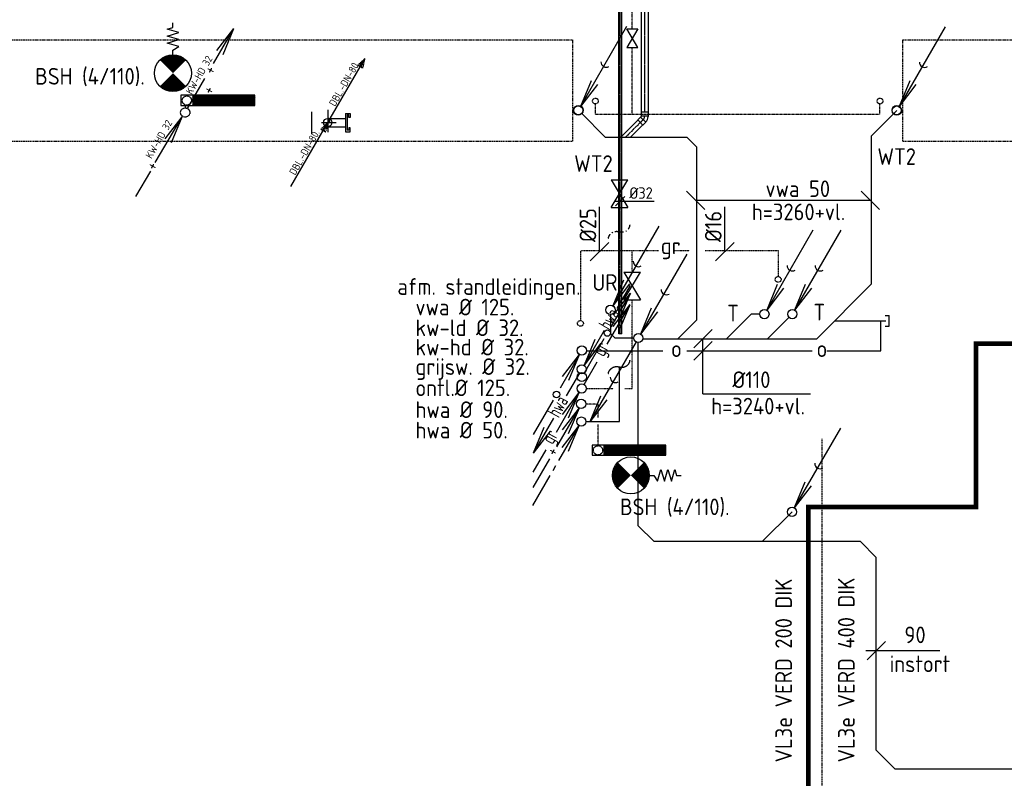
# Model space of a CAD drawing. Header units: millimetres. Extents: x 1514 to 100116, y -634 to 44710.
# Tile 4 of 11: x 10346 to 21013, y 30204 to 38428. Entities that reach past the tile are written whole.
import ezdxf
from ezdxf.enums import TextEntityAlignment as Align

# ---------------------------------------------------------------- set-up
doc = ezdxf.new("R2010")
doc.units = ezdxf.units.MM
for name, pattern in [('2322106', [47, 5, -2, 5, -2, 5, -2, 5, -2, 5, -2, 5, -7]), ('2322109', [10, 5, -2, 1, -2]), ('CENTER2', [28.575, 19.05, -3.175, 3.175, -3.175]), ('DASHED', [19.05, 12.7, -6.35]), ('DASHED2', [9.525, 6.35, -3.175]), ('KOUDWATER', [8.4, 4.8, -1.2, 1.2, -1.2]), ('KOUDWATERTAP', [1.1, 0.5, -0.25, 0.1, -0.25]), ('KW', [7, 4, -1, 1, -1]), ('WARMWATERTAP', [1.45, 0.5, -0.25, 0.1, -0.25, 0.1, -0.25])]:
    doc.linetypes.add(name, pattern=pattern)
for name, color, linetype in [('50', 3, 'Continuous'), ('51', 6, 'Continuous'), ('51-LEIDING', 3, 'Continuous'), ('52', 3, 'Continuous'), ('52-GRIJS', 3, 'KOUDWATERTAP'), ('54', 3, 'Continuous'), ('60-CV', 3, 'Continuous'), ('Bestaande grijswater', 102, 'KOUDWATERTAP'), ('SYM-W', 7, 'Continuous'), ('WL521---_D', 112, 'Continuous'), ('WL522---_VWA', 2, 'Continuous'), ('WL524---_D', 192, 'Continuous'), ('WL524---_HARTLIJN', 7, 'Continuous'), ('WL531---', 132, 'Continuous'), ('WL5310--_KW', 2, 'KOUDWATER'), ('WL5310--Bestaande_KW', 180, 'KOUDWATERTAP'), ('WL532---_DBL', 6, 'Continuous'), ('WL532---_KW-LD', 5, 'KW'), ('WL5420--_PERSL', 1, 'Continuous'), ('WL5501--_GKW-A', 4, 'Continuous'), ('WL561---', 10, 'Continuous'), ('WL5612--_CV-R', 3, 'DASHED2'), ('WM524---', 2, 'Continuous'), ('WM570---_MATEN-M', 7, 'Continuous')]:
    doc.layers.add(name, color=color, linetype=linetype)
doc.styles.add('BURO-018', font='ISO96.shx', dxfattribs={"height": 1.8})
doc.styles.add('BURO-025', font='ISO96.shx', dxfattribs={"height": 2.5})
doc.styles.add('ISO', font='ISO.SHX')

# ---------------------------------------------------------------- blocks, each defined once
blk = doc.blocks.new('$MAAT')
at = {"layer": 'SYM-W', "color": 1}
blk.add_line((1, 1), (-1, -1), dxfattribs=at)
blk = doc.blocks.new('030')
at = {"layer": '51', "color": 1, "linetype": 'Continuous'}
for p in [(5.25, 9.09), (1.4, 3.22), (2.08, 2.82)]:
    blk.add_line(p, (0.25, 0.43), dxfattribs=at)
blk.add_circle((0, 0), 0.5, dxfattribs=at)
blk.add_arc((3.03, 5.25), 0.567, 178.0725, 301.9275, dxfattribs=at)
blk = doc.blocks.new('*X21')
at = {"color": 0}
for p, q in [((29158, 61986), (29262, 62089)), ((29158, 61999), (29248, 62089)), ((29158, 62013), (29235, 62089)), ((29158, 62026), (29222, 62089)), ((29158, 62040), (29208, 62089)), ((29158, 62053), (29195, 62089)), ((29158, 62067), (29181, 62089)), ((29158, 62080), (29168, 62089)), ((29158, 61972), (29268, 62082)), ((29158, 61959), (29268, 62069)), ((29158, 61945), (29268, 62055)), ((29158, 61932), (29268, 62042)), ((29158, 61918), (29268, 62028)), ((29158, 61905), (29268, 62015)), ((29158, 61891), (29268, 62001)), ((29158, 61878), (29268, 61988)), ((29158, 61865), (29268, 61975)), ((29158, 61851), (29268, 61961)), ((29158, 61838), (29268, 61948)), ((29158, 61824), (29268, 61934)), ((29158, 61811), (29268, 61921)), ((29158, 61797), (29268, 61907)), ((29158, 61784), (29268, 61894)), ((29158, 61770), (29268, 61880)), ((29158, 61757), (29268, 61867)), ((29158, 61743), (29268, 61853)), ((29158, 61730), (29268, 61840)), ((29158, 61716), (29268, 61826)), ((29158, 61703), (29268, 61813)), ((29158, 61689), (29268, 61799)), ((29158, 61676), (29268, 61786)), ((29158, 61662), (29268, 61772)), ((29158, 61649), (29268, 61759)), ((29158, 61636), (29268, 61746)), ((29158, 61622), (29268, 61732)), ((29158, 61609), (29268, 61719)), ((29158, 61595), (29268, 61705)), ((29158, 61582), (29268, 61692)), ((29158, 61568), (29268, 61678)), ((29158, 61555), (29268, 61665)), ((29158, 61541), (29268, 61651)), ((29158, 61528), (29268, 61638)), ((29158, 61514), (29268, 61624)), ((29158, 61501), (29268, 61611)), ((29158, 61487), (29268, 61597)), ((29158, 61474), (29268, 61584)), ((29158, 61460), (29268, 61570)), ((29158, 61447), (29268, 61557)), ((29158, 61433), (29268, 61543)), ((29158, 61420), (29268, 61530)), ((29168, 61416), (29268, 61517)), ((29182, 61416), (29268, 61503)), ((29195, 61416), (29268, 61490)), ((29209, 61416), (29268, 61476)), ((29222, 61416), (29268, 61463)), ((29236, 61416), (29268, 61449)), ((29249, 61416), (29268, 61436)), ((29263, 61416), (29268, 61422))]:
    blk.add_line(p, q, dxfattribs=at)
blk = doc.blocks.new('W3-44')
at = {"layer": '54', "color": 2, "const_width": 2}
for points in [[(1.29, 0.71, 0.414214), (1.29, -0.71, 1)], [(2.71, -0.71, 0.414214), (2.71, 0.71, 1)]]:
    blk.add_lwpolyline(points, format="xyb", dxfattribs=at)
at = {"layer": '54', "color": 7}
blk.add_lwpolyline([(4, 0), (4.5, 0), (4.88, -0.63), (5.26, 0.63), (5.63, -0.63), (6.01, 0.63), (6.39, -0.63), (6.77, 0.63), (6.96, 0), (7.46, 0)], dxfattribs=at)
at = {"layer": '54', "color": 2}
blk.add_circle((2, 0), 2, dxfattribs=at)
blk = doc.blocks.new('GR')
at = {"layer": '52', "color": 1, "linetype": 'Continuous'}
for p, q in [((277, 480), (525, 909)), ((342, 670), (525, 909)), ((410, 631), (525, 909)), ((25, 43), (166, 287)), ((-275, -472), (-27, -42)), ((-210, -281), (-27, -42)), ((-142, -320), (-27, -42)), ((-527, -908), (-386, -664))]:
    blk.add_line(p, q, dxfattribs=at)
blk.add_circle((0, 0), 50, dxfattribs=at)
at = {"layer": '52', "color": 7, "style": 'ISO', "width": 0.75}
for p in [(238, 335), (-314, -616)]:
    blk.add_text('gr', height=150, rotation=61.3721, dxfattribs=at).set_placement(p)
blk = doc.blocks.new('032')
at = {"layer": '50', "color": 1, "linetype": 'Continuous'}
for p, q in [((-0.25, -0.43), (-1.67, -2.89)), ((-3.06, -5.3), (-5.25, -9.09)), ((-4.1, -6.31), (-5.25, -9.09)), ((-3.42, -6.7), (-5.25, -9.09))]:
    blk.add_line(p, q, dxfattribs=at)
blk.add_circle((0, 0), 0.5, dxfattribs=at)
at = {"layer": '50', "color": 7, "style": 'ISO', "width": 0.7}
blk.add_text('hwa', height=1.5, rotation=61.3721, dxfattribs=at).set_placement((-2.48, -5.35))
blk = doc.blocks.new('033')
at = {"layer": '50', "color": 1, "linetype": 'Continuous'}
for p, q in [((5.25, 9.09), (3.8, 6.58)), ((2.44, 4.22), (0.25, 0.43)), ((1.4, 3.22), (0.25, 0.43)), ((2.08, 2.82), (0.25, 0.43))]:
    blk.add_line(p, q, dxfattribs=at)
blk.add_circle((0, 0), 0.5, dxfattribs=at)
at = {"layer": '50', "color": 7, "style": 'ISO', "width": 0.7}
blk.add_text('hwa', height=1.5, rotation=59.4545, dxfattribs=at).set_placement((3.04, 4.13))
blk = doc.blocks.new('034')
at = {"layer": '50', "linetype": 'Continuous'}
for name in ['033', '032']:
    blk.add_blockref(name, (0, 0), dxfattribs=at)
blk = doc.blocks.new('029')
at = {"layer": '51', "color": 1, "linetype": 'Continuous'}
for p in [(-0.25, -0.43), (-4.1, -6.31), (-3.42, -6.7)]:
    blk.add_line(p, (-5.25, -9.09), dxfattribs=at)
blk.add_circle((0, 0), 0.5, dxfattribs=at)
blk.add_arc((-2.47, -4.27), 0.567, 178.0725, 301.9275, dxfattribs=at)
blk = doc.blocks.new('031')
at = {"layer": '51', "linetype": 'Continuous'}
for name in ['030', '029']:
    blk.add_blockref(name, (0, 0), dxfattribs=at)
blk = doc.blocks.new('027')
at = {"layer": '51', "color": 1, "linetype": 'Continuous'}
for p, q in [((5.26, 9.1), (3.14, 5.44)), ((3.42, 6.72), (5.26, 9.1)), ((4.1, 6.32), (5.26, 9.1)), ((2.39, 4.14), (0.25, 0.43))]:
    blk.add_line(p, q, dxfattribs=at)
for centre, radius in [((2.76, 4.77), 0.35), ((0, 0), 0.5)]:
    blk.add_circle(centre, radius, dxfattribs=at)
blk = doc.blocks.new('SJE')
at = {"color": 2}
for centre, radius, start, end in [((0.79, 0.27), 0.837, 92.169, 198.6236), ((-0.87, -0.3), 0.925, 279.7647, 19.0177)]:
    blk.add_arc(centre, radius, start, end, dxfattribs=at)
blk = doc.blocks.new('014')
at = {"layer": '52', "color": 1, "linetype": 'Continuous'}
for p, q in [((-2.44, -4.22), (-0.25, -0.43)), ((-2.08, -2.82), (-0.25, -0.43)), ((-1.4, -3.22), (-0.25, -0.43)), ((-3.06, -5.3), (-2.75, -4.76)), ((-5.25, -9.09), (-3.38, -5.85))]:
    blk.add_line(p, q, dxfattribs=at)
blk.add_circle((0, 0), 0.5, dxfattribs=at)
blk = doc.blocks.new('026')
at = {"layer": '51', "color": 1, "linetype": 'Continuous'}
for p, q in [((-0.25, -0.43), (-2.36, -4.09)), ((-2.08, -2.82), (-0.25, -0.43)), ((-1.4, -3.22), (-0.25, -0.43)), ((-3.11, -5.39), (-5.26, -9.1))]:
    blk.add_line(p, q, dxfattribs=at)
for centre, radius in [((0, 0), 0.5), ((-2.75, -4.77), 0.35)]:
    blk.add_circle(centre, radius, dxfattribs=at)
blk = doc.blocks.new('3-01')
at = {"layer": 'SYM-W', "color": 2}
for p, q in [((-2.5, 1.5), (-2.5, -1.5)), ((-2.5, 1.5), (2.5, -1.5)), ((2.5, 1.5), (-2.5, -1.5)), ((2.5, 1.5), (2.5, -1.5))]:
    blk.add_line(p, q, dxfattribs=at)
blk = doc.blocks.new('W3-01A')
at = {"layer": 'SYM-W', "linetype": 'Continuous', "xscale": 0.75, "yscale": 0.75, "zscale": 0.75}
blk.add_blockref('3-01', (0, 0), dxfattribs=at)
blk = doc.blocks.new('PA')
at = {"layer": 'WL532---_KW-LD', "color": 7, "linetype": 'Continuous'}
blk.add_line((0, 0), (200, 346.4), dxfattribs=at)
at = {"layer": 'WL532---_KW-LD', "color": 7}
for p, q in [((162, 310.6), (200, 346.4)), ((200, 346.4), (170.7, 305.6)), ((200, 346.4), (179.3, 300.6)), ((200, 346.4), (188, 295.6)), ((162, 310.6), (188, 295.6))]:
    blk.add_line(p, q, dxfattribs=at)
blk = doc.blocks.new('A$C3DAF094A')
at = {"layer": '60-CV', "color": 7, "style": 'ISO'}
for s, p in [('afm. standleidingen.', (0, 1557)), ('vwa %%c 125.', (196, 1334)), ('kw-ld %%c 32.', (196, 1110)), ('kw-hd %%c 32.', (196, 900)), ('grijsw. %%c 32.', (196, 689)), ('ontl.%%c 125.', (196, 459)), ('hwa %%c 90.', (196, 222)), ('hwa %%c 50.', (196, 0))]:
    blk.add_text(s, height=180, dxfattribs=at).set_placement(p)
blk = doc.blocks.new('A$C396373C6')
at = {"layer": 'SYM-W', "color": 7}
for p, q in [((200, 920), (0, 720)), ((200, 789), (0, 589))]:
    blk.add_line(p, q, dxfattribs=at)
at = {"layer": 'WL5501--_GKW-A', "color": 7}
for q in [(100, 819), (1265, 224)]:
    blk.add_line((100, 224), q, dxfattribs=at)
at = {"layer": 'WL5501--_GKW-A', "color": 7, "style": 'ISO'}
for s, p in [('%%c110', (419, 286)), ('h=3240+vl.', (189, 0))]:
    blk.add_text(s, height=180, dxfattribs=at).set_placement(p)
blk = doc.blocks.new('A$C11340F31')
at = {"layer": 'WL522---_VWA'}
blk.add_blockref('A$C396373C6', (0, 0), dxfattribs=at)
blk = doc.blocks.new('A$C4C584AB1')
at = {"layer": 'SYM-W', "color": 7}
for p, q in [((200, 115), (0, 315)), ((2092, 116), (1892, 316))]:
    blk.add_line(p, q, dxfattribs=at)
at = {"layer": 'WL5501--_GKW-A', "color": 7}
blk.add_line((98, 216), (1991, 216), dxfattribs=at)
at = {"layer": 'WL5501--_GKW-A', "color": 7, "style": 'ISO'}
for s, p in [('vwa 50', (855, 251)), ('h=3260+vl.', (707, 0))]:
    blk.add_text(s, height=180, dxfattribs=at).set_placement(p)
blk = doc.blocks.new('3048301')
at = {"color": 0, "linetype": 'Continuous'}
for p, q in [((-2.5, 1.5), (2.5, -1.5)), ((-2.5, -1.5), (-2.5, 1.5)), ((2.5, 1.5), (-2.5, -1.5)), ((2.5, -1.5), (2.5, 1.5))]:
    blk.add_line(p, q, dxfattribs=at)
at = {"color": 0, "linetype": 'Continuous', "style": 'BURO-018', "flags": 1}
blk.add_attdef('CV_MATCODE', (0, 0), '', height=1.8, dxfattribs=at)
blk = doc.blocks.new('*U68')
at = {"color": 0, "ltscale": 10}
for p, q in [((-65, 39), (-21, 39)), ((-65, 39), (-65, -39)), ((-21, 39), (-19, 38)), ((-21, 39), (-21, -39)), ((-13, -43), (43, 13)), ((43, 13), (40, 13)), ((74, -18), (43, 13)), ((-65, -39), (-21, -39)), ((-21, -39), (-19, -38)), ((-13, -43), (-13, -40)), ((18, -74), (-13, -43)), ((18, -74), (74, -18))]:
    blk.add_line(p, q, dxfattribs=at)
for radius in [83.7, 8.67]:
    blk.add_arc((-19, -46), radius, 45, 90, dxfattribs=at)
at = {"layer": 'WL524---_HARTLIJN', "linetype": 'CENTER2'}
for p, q in [((-21, 0), (-19, 0)), ((15, -15), (14, -14))]:
    blk.add_line(p, q, dxfattribs=at)
blk.add_arc((-19, -46), 46.2, 45, 90, dxfattribs=at)
at = {"layer": 'WL524---_D', "color": 1, "style": 'BURO-018'}
blk.add_attdef('POSNR', text='', height=1.8, dxfattribs=at).set_placement((0, 0), align=Align.MIDDLE)
blk = doc.blocks.new('*U69')
at = {"color": 0, "ltscale": 10}
for p, q in [((0, 38), (4284, 38)), ((0, -38), (0, 38)), ((4284, 38), (4284, -38)), ((0, -38), (4284, -38))]:
    blk.add_line(p, q, dxfattribs=at)
at = {"layer": 'WL524---_HARTLIJN', "linetype": 'CENTER2'}
blk.add_line((0, 0), (4284, 0), dxfattribs=at)
at = {"layer": 'WL524---_D', "color": 1, "style": 'BURO-018'}
blk.add_attdef('POSNR', text='', height=1.8, dxfattribs=at).set_placement((0, 0), align=Align.MIDDLE)
blk = doc.blocks.new('*U90')
at = {"layer": 'WM524---', "color": 0, "ltscale": 10}
for p, q in [((-50, -50), (50, 50)), ((-50, 0), (367, 0))]:
    blk.add_line(p, q, dxfattribs=at)
at = {"layer": 'WM524---', "color": 0, "linetype": '2322106', "style": 'BURO-025'}
blk.add_text('%%c32', height=125, dxfattribs=at).set_placement((99, 25))
blk = doc.blocks.new('*U92')
at = {"color": 0, "ltscale": 10}
for p, q in [((0, 16), (4879, 16)), ((0, -16), (0, 16)), ((0, -16), (4879, -16))]:
    blk.add_line(p, q, dxfattribs=at)
at = {"layer": 'WL524---_HARTLIJN', "linetype": 'CENTER2'}
blk.add_line((0, 0), (4901, 0), dxfattribs=at)
at = {"layer": 'WL524---_D', "color": 1, "style": 'BURO-018'}
blk.add_attdef('POSNR', text='', height=90, dxfattribs=at).set_placement((0, 0), align=Align.MIDDLE)

msp = doc.modelspace()

# ---------------------------------------------------------------- linework, layer by layer
msp.add_line((20313, 31587), (19513, 31587))
at = {"linetype": 'CENTER2', "const_width": 50}
msp.add_lwpolyline([(19864, 17730), (21705, 17730), (21705, 16029), (36467, 16029), (36467, 34917), (20706, 34917), (20706, 33146), (18889, 33146), (18889, 29650), (19616, 29650), (19616, 21659), (16028, 21659), (16028, 17730)], dxfattribs=at)
at = {"layer": '51-LEIDING'}
for p, q in [((12893, 37608), (12093, 37608)), ((12093, 37608), (12093, 37498)), ((12220, 37608), (12220, 37498)), ((12893, 37498), (12893, 37608)), ((12093, 37498), (12893, 37498)), ((17347, 33816), (16547, 33816)), ((16547, 33816), (16547, 33706)), ((16674, 33816), (16674, 33706)), ((17347, 33706), (17347, 33816)), ((16547, 33706), (17347, 33706))]:
    msp.add_line(p, q, dxfattribs=at)
at = {"layer": '52', "color": 1, "linetype": 'Continuous'}
for p, q in [((12445, 37952), (12664, 38331)), ((12481, 38092), (12664, 38331)), ((12549, 38052), (12664, 38331)), ((12164, 37465), (12351, 37789)), ((11815, 36879), (12105, 37376)), ((11922, 37137), (12105, 37376)), ((11990, 37098), (12105, 37376)), ((11605, 36510), (11765, 36787)), ((16165, 33799), (16409, 34221)), ((16225, 33982), (16409, 34221)), ((16293, 33943), (16409, 34221)), ((15909, 33355), (16089, 33667))]:
    msp.add_line(p, q, dxfattribs=at)
for centre in [(16399, 37446), (19847, 37446), (16428, 34263)]:
    msp.add_circle(centre, 50, dxfattribs=at)
at = {"layer": 'Bestaande grijswater', "linetype": 'KOUDWATERTAP'}
for p, q in [((16424, 35925), (17268, 35925)), ((16424, 35165), (16424, 35925)), ((16981, 35689), (16981, 35925)), ((17438, 35925), (17603, 35925)), ((17771, 35925), (18563, 35925)), ((18563, 35925), (18563, 35643)), ((16981, 34429), (16981, 35390)), ((16487, 34429), (16775, 34429)), ((16901, 34429), (16981, 34429))]:
    msp.add_line(p, q, dxfattribs=at)
for centre in [(18563, 35612), (16421, 35135)]:
    msp.add_circle(centre, 31.4, dxfattribs=at)
at = {"layer": 'SYM-W', "color": 7}
for p, q in [((16727, 36014), (16527, 35814)), ((18085, 36014), (17885, 35814))]:
    msp.add_line(p, q, dxfattribs=at)
at = {"layer": 'WL522---_VWA'}
for q in [(19626, 30508), (30455, 30308)]:
    msp.add_line((19826, 30308), q, dxfattribs=at)
at = {"layer": 'WL524---_D'}
for p, q in [((16431, 37413), (16690, 37154)), ((16857, 37154), (17043, 37340)), ((19848, 37442), (19574, 37169)), ((16964, 37154), (17096, 37287)), ((16690, 37154), (17573, 37154)), ((17573, 37154), (17681, 37045)), ((19574, 35563), (19574, 37169)), ((17681, 35174), (17681, 37045)), ((19574, 35563), (18981, 34969)), ((16746, 35232), (16746, 35026)), ((18270, 35236), (18003, 34969)), ((18364, 35236), (18270, 35236)), ((19722, 35222), (19765, 35222)), ((19765, 35106), (19765, 35222)), ((17681, 35174), (17477, 34969)), ((18680, 35201), (18449, 34969)), ((19176, 35164), (19729, 35164)), ((19677, 34839), (19677, 35164)), ((19722, 35106), (19765, 35106)), ((16746, 35026), (16792, 34979)), ((16792, 34979), (17000, 34979)), ((17048, 32942), (17048, 34927)), ((17096, 34969), (18981, 34969)), ((16485, 34839), (17312, 34839)), ((17572, 34839), (18932, 34839)), ((19092, 34839), (19677, 34839)), ((18713, 33092), (18391, 32770)), ((17220, 32770), (17048, 32942)), ((19454, 32770), (17220, 32770)), ((19626, 32598), (19454, 32770)), ((19626, 30508), (19626, 32598))]:
    msp.add_line(p, q, dxfattribs=at)
at = {"layer": 'WL524---_HARTLIJN', "linetype": 'CENTER2'}
msp.add_line((16910, 37154), (17101, 37345), dxfattribs=at)
at = {"layer": 'WL531---', "linetype": '2322109'}
for p, q in [((16983, 38327), (16983, 41736)), ((16983, 37403), (16983, 38127)), ((12139, 37498), (12139, 37471)), ((16583, 37403), (16583, 37515)), ((19666, 37403), (19666, 37515)), ((16583, 37403), (19666, 37403)), ((16844, 37211), (16844, 37403)), ((16844, 36695), (16844, 37051)), ((16844, 36127), (16844, 36391)), ((16612, 34260), (16478, 34260)), ((16612, 34114), (16612, 34260)), ((16612, 33813), (16612, 34040))]:
    msp.add_line(p, q, dxfattribs=at)
for centre, radius in [((12157, 37551), 50), ((16583, 37546), 31.4), ((19666, 37546), 31.4), ((12139, 37421), 50), ((16611, 33760), 50)]:
    msp.add_circle(centre, radius, dxfattribs=at)
at = {"layer": 'WL5310--_KW'}
for p, q in [((16844, 34071), (16844, 34662)), ((16481, 34071), (16844, 34071))]:
    msp.add_line(p, q, dxfattribs=at)
at = {"layer": 'WL532---_DBL', "color": 7}
for p, q in [((13684, 37449), (13684, 37207)), ((13614, 37312), (13775, 37312))]:
    msp.add_line(p, q, dxfattribs=at)
at = {"layer": 'WL532---_DBL'}
for p, q in [((13684, 37357), (13877, 37357)), ((13877, 37411), (13926, 37411)), ((13877, 37411), (13877, 37213)), ((13912, 37395), (13892, 37395)), ((13892, 37395), (13892, 37229)), ((13912, 37368), (13912, 37395)), ((13926, 37368), (13912, 37368)), ((13926, 37411), (13926, 37368)), ((13684, 37267), (13877, 37267)), ((13926, 37256), (13912, 37256)), ((13912, 37256), (13912, 37229)), ((13926, 37213), (13926, 37256)), ((13877, 37213), (13926, 37213)), ((13912, 37229), (13892, 37229))]:
    msp.add_line(p, q, dxfattribs=at)
msp.add_circle((13684, 37312), 45, dxfattribs=at)
for centre, radius, start, end in [((13684, 37335), 22.5, 272.4, 87.6), ((13689, 37290), 22.9, 100.5087, 259.4913)]:
    msp.add_arc(centre, radius, start, end, dxfattribs=at)
at = {"layer": 'WL5501--_GKW-A', "color": 7}
for p, q in [((16627, 35914), (16627, 36399)), ((17985, 35914), (17985, 36399))]:
    msp.add_line(p, q, dxfattribs=at)
at = {"layer": 'WL5612--_CV-R', "color": 7}
msp.add_line((13506, 37430), (13506, 37184), dxfattribs=at)
at = {"layer": 'WM570---_MATEN-M', "linetype": 'DASHED'}
for p, q in [((1766, 38210), (16340, 38210)), ((16340, 37110), (16340, 38210)), ((19915, 38210), (70854, 38210)), ((19915, 37110), (19915, 38210)), ((1766, 37110), (16340, 37110)), ((19915, 37110), (70854, 37110)), ((19039, 28660), (19039, 33885))]:
    msp.add_line(p, q, dxfattribs=at)

# ---------------------------------------------------------------- block references
for name, p in [('A$C3DAF094A', (14437, 33888)), ('A$C11340F31', (17648, 34149))]:
    msp.add_blockref(name, p)
at = {"xscale": 100, "yscale": 100, "zscale": 100}
msp.add_blockref('$MAAT', (19626, 31587), dxfattribs=at)
at = {"layer": '51', "linetype": 'Continuous', "xscale": 100, "yscale": 100, "zscale": 100}
for name, p in [('030', (16396, 37444)), ('030', (19848, 37442)), ('030', (16746, 35282)), ('030', (18414, 35236)), ('030', (18716, 35236)), ('031', (17048, 34977)), ('026', (16436, 34842)), ('030', (18713, 33092))]:
    msp.add_blockref(name, p, dxfattribs=at)
at = {"layer": '51', "color": 3, "linetype": 'WARMWATERTAP', "xscale": 100, "yscale": 100, "zscale": 100}
msp.add_blockref('027', (16436, 34554), dxfattribs=at)
at = {"layer": '51-LEIDING', "xscale": 100, "yscale": 100, "zscale": 100, "rotation": 90}
msp.add_blockref('W3-44', (12006, 37648), dxfattribs=at)
at = {"layer": '51-LEIDING', "color": 1, "rotation": 270}
for p in [(-49197, 66766), (-44742, 62975)]:
    msp.add_blockref('*X21', p, dxfattribs=at)
at = {"layer": '51-LEIDING', "xscale": 100, "yscale": 100, "zscale": 100}
msp.add_blockref('W3-44', (16767, 33488), dxfattribs=at)
at = {"layer": '52', "linetype": 'Continuous', "xscale": 100, "yscale": 100, "zscale": 100}
msp.add_blockref('014', (16431, 34071), dxfattribs=at)
at = {"layer": '52-GRIJS', "xscale": 80, "yscale": 80, "zscale": 80, "rotation": 90}
msp.add_blockref('W3-01A', (16981, 35540), dxfattribs=at)
at = {"layer": 'WL521---_D', "xscale": 100, "yscale": 100, "zscale": 100}
msp.add_blockref('034', (16435, 34638), dxfattribs=at)
at = {"layer": 'WL522---_VWA'}
for name, p in [('A$C4C584AB1', (17570, 36254)), ('GR', (16435, 34430))]:
    msp.add_blockref(name, p, dxfattribs=at)
at = {"layer": 'WL524---_D'}
for name, p, rotation in [('*U69', (17116, 41709), 270), ('*U92', (16852, 35021), 90), ('*U68', (17116, 37359), 270)]:
    msp.add_blockref(name, p, dxfattribs=dict(at, rotation=rotation))
at = {"layer": 'WL5310--_KW', "linetype": 'Continuous', "xscale": -100, "yscale": 100, "zscale": 100, "rotation": 270}
msp.add_blockref('SJE', (16844, 34662), dxfattribs=at)
at = {"layer": 'WL5310--Bestaande_KW', "linetype": 'KOUDWATERTAP', "xscale": -100, "yscale": 100, "zscale": 100, "rotation": 270}
msp.add_blockref('SJE', (16844, 36128), dxfattribs=at)
at = {"layer": 'WL532---_DBL', "xscale": 2, "yscale": 2, "zscale": 2}
for p in [(13684, 37312), (13284, 36619)]:
    msp.add_blockref('PA', p, dxfattribs=at)
at = {"layer": 'WL5420--_PERSL', "linetype": 'Continuous', "xscale": 80, "yscale": 80, "zscale": 80, "rotation": 90}
msp.add_blockref('W3-01A', (16844, 36542), dxfattribs=at)
at = {"layer": 'WL561---', "color": 2, "linetype": '2322109', "xscale": 40, "yscale": 40, "zscale": 40, "rotation": 270}
msp.add_blockref('3048301', (16983, 38227), dxfattribs=at)
at = {"layer": 'WM524---', "linetype": '2322106'}
msp.add_blockref('*U90', (16852, 36461), dxfattribs=at)

# ---------------------------------------------------------------- texts
at = {"style": 'ISO'}
msp.add_text('90', height=180, dxfattribs=at).set_placement((19931, 31669))
at = {"layer": '52', "color": 7, "style": 'ISO', "width": 0.75}
for p in [(12449, 37821), (12434, 37603), (11821, 36781), (16159, 33686)]:
    msp.add_text('+', height=150, rotation=61.3721, dxfattribs=at).set_placement(p)
at = {"layer": '52', "color": 7, "style": 'ISO'}
for s, p in [('WT2', (19638, 36854)), ('WT2', (16353, 36778)), ('UR', (16550, 35489)), ('T', (18010, 35157)), ('T', (18946, 35167))]:
    msp.add_text(s, height=180, dxfattribs=at).set_placement(p)
at = {"layer": 'SYM-W', "color": 7, "style": 'ISO'}
for s, p in [('KW-HD 32', (12210, 37610)), ('DBL.-DN-80.', (13762, 37481)), ('KW-HD 32', (11774, 36914)), ('DBL.-DN-80.', (13330, 36735))]:
    msp.add_text(s, height=80, rotation=60, dxfattribs=at).set_placement(p)
at = {"layer": 'WL5310--_KW', "color": 7, "style": 'ISO'}
for s, p in [('BSH (4/110).', (10513, 37724)), ('gr', (17291, 35886)), ('o', (17402, 34771)), ('o', (18978, 34771)), ('BSH (4/110).', (16849, 33057))]:
    msp.add_text(s, height=180, dxfattribs=at).set_placement(p)
at = {"layer": 'WL5501--_GKW-A', "color": 7, "style": 'ISO'}
for s, p in [('%%c25', (16592, 36017)), ('%%c16', (17950, 36017))]:
    msp.add_text(s, height=180, rotation=90, dxfattribs=at).set_placement(p)
msp.add_text('instort', height=180, dxfattribs=at).set_placement((19770, 31355))
at = {"layer": 'WM570---_MATEN-M', "color": 7, "style": 'ISO'}
for s, p in [('VL3e VERD 200 DIK', (18712, 30376)), ('VL3e VERD 400 DIK', (19391, 30376))]:
    msp.add_text(s, height=180, rotation=90, dxfattribs=at).set_placement(p)

doc.saveas('drawing.dxf')
